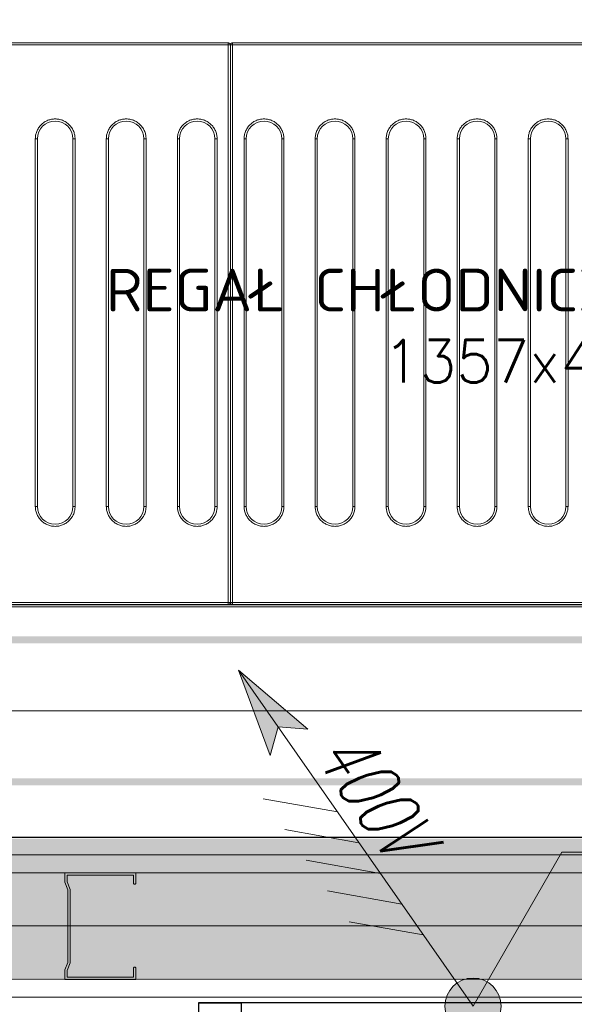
# Model space of a CAD drawing. Header units: millimetres. Extents: x -13532 to 2392, y -5241 to 5322.
# Tile 171 of 256: x -11337 to -11298, y 2017 to 2086. Entities that reach past the tile are written whole.
import ezdxf

# ---------------------------------------------------------------- set-up
doc = ezdxf.new("R2010")
doc.units = ezdxf.units.MM
doc.layers.get('0').update_dxf_attribs({"lineweight": 9, "true_color": 0x939393})
doc.layers.get('Defpoints').update_dxf_attribs({"true_color": 0xdae6d4})
for name, color, linetype, lineweight, true_color in [('a___wymiary', 7, 'Continuous', 5, 0x666666), ('batting - AGP1', 7, 'Continuous', 5, 0xadadad), ('EI15151515', 7, 'Continuous', 5, 0xf97533), ('Komory', 7, 'Continuous', 9, 0xcfcfcf), ('Meble - AGP1', 7, 'Continuous', 15, 0x999999), ('MEBLE PKN', 7, 'Continuous', 9, 0xa0a0a0), ('profil - AGP1', 7, 'Continuous', 5, 0x3f3f3f), ('Regały', 7, 'Continuous', 9, 0xcfcfcf), ('WYMIARY - AGP1', 7, 'Continuous', 5, 0x716d5a)]:
    doc.layers.add(name, color=color, linetype=linetype, lineweight=lineweight, true_color=true_color)
doc.layers.add('cz-gr', color=122, linetype='Continuous', lineweight=30)
doc.layers.add('GK - ŚRODEK - AGP1', color=32, linetype='Continuous', lineweight=5)
doc.styles.add('ARIAL NARROW', font='ARIALN.TTF', dxfattribs={"width": 0.9})
doc.styles.add('cebart', font='simplex.shx', dxfattribs={"width": 0.7, "oblique": 15, "height": 10})
doc.styles.add('RomanS', font='simplex.shx')
doc.linetypes.add('BATTING', pattern='A,0.0001,-0.1,[134,ltypeshp.shx,S=0.1,R=0,X=-0.1,Y=0],-0.2,[134,ltypeshp.shx,S=0.1,R=180,X=0.1,Y=0],-0.1', length=0.4001)
doc.dimstyles.new('wymiary agp1', dxfattribs={"dimtxt": 15, "dimasz": 5, "dimexe": 5, "dimexo": 5, "dimgap": 1.8, "dimtad": 1, "dimdec": 3, "dimrnd": 0.5, "dimdsep": 46, "dimtxsty": 'ARIAL NARROW', "dimblk": 'znacznik', "dimcen": 1.5, "dimse1": 1, "dimse2": 1, "dimclrd": 256, "dimclre": 256, "dimazin": 0, "dimtfac": 1, "dimtdec": 3, "dimtmove": 1, "dimatfit": 3, "dimldrblk": 'znacznik', "dimfxl": 1000, "dimfxlon": 1, "dimlwd": -1, "dimarcsym": 0})

# ---------------------------------------------------------------- blocks, each defined once
blk = doc.blocks.new('Podstawa pod piece')
at = {"linetype": 'Continuous', "lineweight": 25}
for points in [[(0, -82), (88, -82), (88, 0), (0, 0), (0, -82)], [(0, 0), (3, 0), (3, -3), (0, -3)]]:
    blk.add_lwpolyline(points, dxfattribs=at)
blk = doc.blocks.new('K-400')
at = {"layer": 'Meble - AGP1'}
h = blk.add_hatch(color=256, dxfattribs=at)
h.paths.add_polyline_path([(34.29, 29.72), (40.76, 40.76), (33.87, 33.87)])
h.paths.add_polyline_path([(40.76, 40.76), (29.72, 34.29), (33.87, 33.87)])
blk.add_hatch(color=256, dxfattribs=at).paths.add_polyline_path([(3.96, 0, 1), (-3.96, 0, 1)])
for p, q in [((0, 0), (40.76, 40.76)), ((40.76, 40.76), (29.72, 34.29)), ((40.76, 40.76), (34.29, 29.72)), ((23.56, 34.17), (23.56, 23.56)), ((29.72, 34.29), (33.87, 33.87)), ((34.29, 29.72), (33.87, 33.87)), ((19.83, 30.44), (19.83, 19.83)), ((16.11, 26.71), (16.11, 16.11)), ((12.38, 22.99), (12.38, 12.38)), ((8.65, 19.26), (8.65, 8.65))]:
    blk.add_line(p, q, dxfattribs=at)
blk.add_circle((0, 0), 3.96, dxfattribs=at)
at = {"layer": 'Meble - AGP1', "style": 'cebart', "oblique": 15, "width": 0.7}
blk.add_text('400V', height=8, rotation=225, dxfattribs=at).set_placement((30.91, 28.38))
blk = doc.blocks.new('*U329')
at = {"layer": 'Meble - AGP1'}
blk.add_lwpolyline([(19.313, -0.25), (25.566, 10.579), (46.731, 10.579)], dxfattribs=at)
at = {"layer": 'Meble - AGP1', "xscale": 0.4999999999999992, "yscale": 0.4999999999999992, "zscale": 0.4999999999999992, "rotation": 79.91980827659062}
blk.add_blockref('K-400', (19.313, -0.25), dxfattribs=at)
at = {"layer": 'Meble - AGP1'}
blk.add_blockref('Podstawa pod piece', (0, 0), dxfattribs=at)
blk = doc.blocks.new('*U385')
at = {"const_width": 0.5}
blk.add_lwpolyline([(140, 190), (140, 200), (200, 200), (200, 0), (0, 0), (0, 200), (60, 200), (60, 190), (10, 190), (10, 10), (190, 10), (190, 190)], close=True, dxfattribs=at)
at = {"layer": 'batting - AGP1', "linetype": 'BATTING', "ltscale": 11}
blk.add_lwpolyline([(60, 195), (5, 195), (5, 5), (195, 5), (195, 195), (140, 195)], dxfattribs=at)
blk = doc.blocks.new('*U387')
at = {"layer": 'Meble - AGP1', "lineweight": 15}
for p, q in [((42.983, -0.515), (3.583, -0.515)), ((42.983, -0.665), (3.583, -0.665)), ((42.983, -0.518), (42.983, -0.515)), ((42.983, -0.665), (42.983, -0.518)), ((43.133, -0.665), (42.983, -0.665)), ((42.983, -39.865), (42.983, -0.665)), ((43.133, -39.865), (43.133, -0.665)), ((43.283, -0.665), (43.133, -0.665)), ((72.683, -0.515), (43.283, -0.515)), ((43.283, -0.515), (43.283, -0.518)), ((43.283, -0.518), (43.283, -0.665)), ((72.683, -0.665), (43.283, -0.665)), ((43.283, -0.665), (43.283, -39.865)), ((29.403, -33.115), (29.403, -7.265)), ((29.403, -7.265), (29.553, -7.265)), ((29.553, -33.115), (29.553, -7.265)), ((32.053, -7.265), (32.053, -33.115)), ((32.053, -7.265), (32.203, -7.265)), ((32.203, -7.265), (32.203, -33.115)), ((34.403, -33.115), (34.403, -7.265)), ((34.403, -7.265), (34.553, -7.265)), ((34.553, -33.115), (34.553, -7.265)), ((37.053, -7.265), (37.053, -33.115)), ((37.053, -7.265), (37.203, -7.265)), ((37.203, -7.265), (37.203, -33.115)), ((39.403, -33.115), (39.403, -7.265)), ((39.403, -7.265), (39.553, -7.265)), ((39.553, -33.115), (39.553, -7.265)), ((42.053, -7.265), (42.053, -33.115)), ((42.053, -7.265), (42.203, -7.265)), ((42.203, -7.265), (42.203, -33.115)), ((44.103, -33.115), (44.103, -7.265)), ((44.103, -7.265), (44.253, -7.265)), ((44.253, -33.115), (44.253, -7.265)), ((46.753, -7.265), (46.753, -33.115)), ((46.753, -7.265), (46.903, -7.265)), ((46.903, -7.265), (46.903, -33.115)), ((49.103, -33.115), (49.103, -7.265)), ((49.103, -7.265), (49.253, -7.265)), ((49.253, -33.115), (49.253, -7.265)), ((51.753, -7.265), (51.753, -33.115)), ((51.753, -7.265), (51.903, -7.265)), ((51.903, -7.265), (51.903, -33.115)), ((54.103, -33.115), (54.103, -7.265)), ((54.103, -7.265), (54.253, -7.265)), ((54.253, -33.115), (54.253, -7.265)), ((56.753, -7.265), (56.753, -33.115)), ((56.753, -7.265), (56.903, -7.265)), ((56.903, -7.265), (56.903, -33.115)), ((59.103, -33.115), (59.103, -7.265)), ((59.103, -7.265), (59.253, -7.265)), ((59.253, -33.115), (59.253, -7.265)), ((61.753, -7.265), (61.753, -33.115)), ((61.753, -7.265), (61.903, -7.265)), ((61.903, -7.265), (61.903, -33.115)), ((64.103, -33.115), (64.103, -7.265)), ((64.103, -7.265), (64.253, -7.265)), ((64.253, -33.115), (64.253, -7.265)), ((66.753, -7.265), (66.753, -33.115)), ((66.753, -7.265), (66.903, -7.265)), ((66.903, -7.265), (66.903, -33.115)), ((29.403, -33.115), (29.553, -33.115)), ((32.203, -33.115), (32.053, -33.115)), ((34.403, -33.115), (34.553, -33.115)), ((37.203, -33.115), (37.053, -33.115)), ((39.403, -33.115), (39.553, -33.115)), ((42.203, -33.115), (42.053, -33.115)), ((44.103, -33.115), (44.253, -33.115)), ((46.903, -33.115), (46.753, -33.115)), ((49.103, -33.115), (49.253, -33.115)), ((51.903, -33.115), (51.753, -33.115)), ((54.103, -33.115), (54.253, -33.115)), ((56.903, -33.115), (56.753, -33.115)), ((59.103, -33.115), (59.253, -33.115)), ((61.903, -33.115), (61.753, -33.115)), ((64.103, -33.115), (64.253, -33.115)), ((66.903, -33.115), (66.753, -33.115)), ((3.583, -39.865), (42.983, -39.865)), ((3.583, -40.015), (42.983, -40.015)), ((131.283, -40.025), (4.383, -40.025)), ((42.983, -39.865), (42.983, -39.971)), ((42.983, -39.865), (43.133, -39.865)), ((42.983, -39.971), (42.983, -40.015)), ((43.133, -39.865), (43.283, -39.865)), ((43.283, -39.865), (72.683, -39.865)), ((43.283, -39.971), (43.283, -39.865)), ((43.283, -40.015), (43.283, -39.971)), ((43.283, -40.015), (72.683, -40.015)), ((131.283, -40.175), (4.383, -40.175))]:
    blk.add_line(p, q, dxfattribs=at)
for centre, radius, start, end in [((30.803, -7.265), 1.25, 0, 180), ((35.803, -7.265), 1.25, 0, 180), ((40.803, -7.265), 1.25, 0, 180), ((45.503, -7.265), 1.25, 0, 180), ((50.503, -7.265), 1.25, 0, 180), ((55.503, -7.265), 1.25, 0, 180), ((60.503, -7.265), 1.25, 0, 180), ((65.503, -7.265), 1.25, 0, 180), ((30.803, -33.115), 1.25, 180, 0), ((35.803, -33.115), 1.25, 180, 0), ((40.803, -33.115), 1.25, 180, 0), ((45.503, -33.115), 1.25, 180, 0), ((50.503, -33.115), 1.25, 180, 0), ((55.503, -33.115), 1.25, 180, 0), ((60.503, -33.115), 1.25, 180, 0), ((65.503, -33.115), 1.25, 180, 0), ((42.983, -39.865), 0.15, 270, 0), ((43.283, -39.865), 0.15, 180, 270)]:
    blk.add_arc(centre, radius, start, end, dxfattribs=at)
for points, knots in [([(43.133, -0.667), (43.131, -0.648), (43.128, -0.61), (43.1, -0.57), (43.07, -0.545), (43.043, -0.53), (43.014, -0.521), (42.993, -0.519), (42.983, -0.518)], [0, 0, 0, 0, 0.238262, 0.485424, 0.612031, 0.739977, 0.869231, 1, 1, 1, 1]), ([(43.283, -0.518), (43.273, -0.519), (43.253, -0.521), (43.223, -0.53), (43.197, -0.545), (43.167, -0.57), (43.139, -0.61), (43.135, -0.648), (43.133, -0.667)], [0, 0, 0, 0, 0.1307696, 0.2600246, 0.3879723, 0.5145698, 0.761734, 1, 1, 1, 1]), ([(29.403, -7.265), (29.408, -7.18), (29.417, -7.004), (29.495, -6.743), (29.624, -6.492), (29.806, -6.268), (30.03, -6.086), (30.281, -5.956), (30.542, -5.881), (30.803, -5.857), (31.064, -5.881), (31.325, -5.956), (31.576, -6.086), (31.8, -6.268), (31.982, -6.492), (32.111, -6.743), (32.189, -7.004), (32.199, -7.18), (32.203, -7.265)], [0, 0, 0, 0, 0.058258, 0.120006, 0.18432, 0.25, 0.31568, 0.379994, 0.441742, 0.5, 0.558258, 0.620006, 0.68432, 0.75, 0.81568, 0.879994, 0.941742, 1, 1, 1, 1]), ([(34.403, -7.265), (34.408, -7.18), (34.417, -7.004), (34.495, -6.743), (34.624, -6.492), (34.806, -6.268), (35.03, -6.086), (35.281, -5.956), (35.542, -5.881), (35.803, -5.857), (36.064, -5.881), (36.325, -5.956), (36.576, -6.086), (36.8, -6.268), (36.982, -6.492), (37.111, -6.743), (37.189, -7.004), (37.199, -7.18), (37.203, -7.265)], [0, 0, 0, 0, 0.058258, 0.120006, 0.18432, 0.25, 0.31568, 0.379994, 0.441742, 0.5, 0.558258, 0.620006, 0.68432, 0.75, 0.81568, 0.879994, 0.941742, 1, 1, 1, 1]), ([(39.403, -7.265), (39.408, -7.18), (39.417, -7.004), (39.495, -6.743), (39.624, -6.492), (39.806, -6.268), (40.03, -6.086), (40.281, -5.956), (40.542, -5.881), (40.803, -5.857), (41.064, -5.881), (41.325, -5.956), (41.576, -6.086), (41.8, -6.268), (41.982, -6.492), (42.111, -6.743), (42.189, -7.004), (42.199, -7.18), (42.203, -7.265)], [0, 0, 0, 0, 0.058258, 0.120006, 0.18432, 0.25, 0.31568, 0.379994, 0.441742, 0.5, 0.558258, 0.620005, 0.68432, 0.75, 0.81568, 0.879994, 0.941742, 1, 1, 1, 1]), ([(44.103, -7.265), (44.108, -7.18), (44.117, -7.004), (44.195, -6.743), (44.324, -6.492), (44.506, -6.268), (44.73, -6.086), (44.981, -5.956), (45.242, -5.881), (45.503, -5.857), (45.764, -5.881), (46.025, -5.956), (46.276, -6.086), (46.5, -6.268), (46.682, -6.492), (46.811, -6.743), (46.889, -7.004), (46.899, -7.18), (46.903, -7.265)], [0, 0, 0, 0, 0.058258, 0.120006, 0.18432, 0.25, 0.31568, 0.379995, 0.441742, 0.5, 0.558258, 0.620006, 0.68432, 0.75, 0.81568, 0.879994, 0.941742, 1, 1, 1, 1]), ([(49.103, -7.265), (49.108, -7.18), (49.117, -7.004), (49.195, -6.743), (49.324, -6.492), (49.506, -6.268), (49.73, -6.086), (49.981, -5.956), (50.242, -5.881), (50.503, -5.857), (50.764, -5.881), (51.025, -5.956), (51.276, -6.086), (51.5, -6.268), (51.682, -6.492), (51.811, -6.743), (51.889, -7.004), (51.899, -7.18), (51.903, -7.265)], [0, 0, 0, 0, 0.058258, 0.120006, 0.18432, 0.25, 0.31568, 0.379994, 0.441742, 0.5, 0.558258, 0.620005, 0.68432, 0.75, 0.81568, 0.879994, 0.941742, 1, 1, 1, 1]), ([(54.103, -7.265), (54.108, -7.18), (54.117, -7.004), (54.195, -6.743), (54.324, -6.492), (54.506, -6.268), (54.73, -6.086), (54.981, -5.956), (55.242, -5.881), (55.503, -5.857), (55.764, -5.881), (56.025, -5.956), (56.276, -6.086), (56.5, -6.268), (56.682, -6.492), (56.811, -6.743), (56.889, -7.004), (56.899, -7.18), (56.903, -7.265)], [0, 0, 0, 0, 0.058258, 0.120006, 0.18432, 0.25, 0.31568, 0.379994, 0.441742, 0.5, 0.558258, 0.620006, 0.68432, 0.75, 0.81568, 0.879994, 0.941742, 1, 1, 1, 1]), ([(59.103, -7.265), (59.108, -7.18), (59.117, -7.004), (59.195, -6.743), (59.324, -6.492), (59.506, -6.268), (59.73, -6.086), (59.981, -5.956), (60.242, -5.881), (60.503, -5.857), (60.764, -5.881), (61.025, -5.956), (61.276, -6.086), (61.5, -6.268), (61.682, -6.492), (61.811, -6.743), (61.889, -7.004), (61.899, -7.18), (61.903, -7.265)], [0, 0, 0, 0, 0.058258, 0.120006, 0.18432, 0.25, 0.31568, 0.379995, 0.441742, 0.5, 0.558258, 0.620005, 0.68432, 0.75, 0.81568, 0.879994, 0.941742, 1, 1, 1, 1]), ([(64.103, -7.265), (64.108, -7.18), (64.117, -7.004), (64.195, -6.743), (64.324, -6.492), (64.506, -6.268), (64.73, -6.086), (64.981, -5.956), (65.242, -5.881), (65.503, -5.857), (65.764, -5.881), (66.025, -5.956), (66.276, -6.086), (66.5, -6.268), (66.682, -6.492), (66.811, -6.743), (66.889, -7.004), (66.899, -7.18), (66.903, -7.265)], [0, 0, 0, 0, 0.058258, 0.120006, 0.184321, 0.25, 0.31568, 0.379995, 0.441741, 0.5, 0.558258, 0.620006, 0.68432, 0.75, 0.815679, 0.879994, 0.941742, 1, 1, 1, 1]), ([(32.203, -33.115), (32.199, -33.2), (32.189, -33.376), (32.111, -33.637), (31.982, -33.888), (31.8, -34.112), (31.576, -34.294), (31.325, -34.424), (31.064, -34.499), (30.803, -34.523), (30.542, -34.499), (30.281, -34.424), (30.03, -34.294), (29.806, -34.112), (29.624, -33.888), (29.495, -33.637), (29.417, -33.376), (29.408, -33.2), (29.403, -33.115)], [0, 0, 0, 0, 0.058258, 0.1200055, 0.1843203, 0.2500001, 0.3156796, 0.3799944, 0.441742, 0.5000001, 0.5582579, 0.6200055, 0.6843203, 0.7499998, 0.8156796, 0.8799944, 0.941742, 1, 1, 1, 1]), ([(37.203, -33.115), (37.199, -33.2), (37.189, -33.376), (37.111, -33.637), (36.982, -33.888), (36.8, -34.112), (36.576, -34.294), (36.325, -34.424), (36.064, -34.499), (35.803, -34.523), (35.542, -34.499), (35.281, -34.424), (35.03, -34.294), (34.806, -34.112), (34.624, -33.888), (34.495, -33.637), (34.417, -33.376), (34.408, -33.2), (34.403, -33.115)], [0, 0, 0, 0, 0.058258, 0.1200055, 0.1843201, 0.2499999, 0.3156797, 0.3799945, 0.4417421, 0.4999999, 0.558258, 0.6200056, 0.6843204, 0.7499999, 0.8156796, 0.8799944, 0.941742, 1, 1, 1, 1]), ([(42.203, -33.115), (42.199, -33.2), (42.189, -33.376), (42.111, -33.637), (41.982, -33.888), (41.8, -34.112), (41.576, -34.294), (41.325, -34.424), (41.064, -34.499), (40.803, -34.523), (40.542, -34.499), (40.281, -34.424), (40.03, -34.294), (39.806, -34.112), (39.624, -33.888), (39.495, -33.637), (39.417, -33.376), (39.408, -33.2), (39.403, -33.115)], [0, 0, 0, 0, 0.058258, 0.120005, 0.18432, 0.25, 0.315679, 0.379995, 0.441742, 0.5, 0.558258, 0.620006, 0.68432, 0.75, 0.81568, 0.879994, 0.941742, 1, 1, 1, 1]), ([(46.903, -33.115), (46.899, -33.2), (46.889, -33.376), (46.811, -33.637), (46.682, -33.888), (46.5, -34.112), (46.276, -34.294), (46.025, -34.424), (45.764, -34.499), (45.503, -34.523), (45.242, -34.499), (44.981, -34.424), (44.73, -34.294), (44.506, -34.112), (44.324, -33.888), (44.195, -33.637), (44.117, -33.376), (44.108, -33.2), (44.103, -33.115)], [0, 0, 0, 0, 0.058258, 0.120006, 0.18432, 0.25, 0.31568, 0.379994, 0.441742, 0.5, 0.558258, 0.620005, 0.684321, 0.75, 0.81568, 0.879995, 0.941742, 1, 1, 1, 1]), ([(51.903, -33.115), (51.899, -33.2), (51.889, -33.376), (51.811, -33.637), (51.682, -33.888), (51.5, -34.112), (51.276, -34.294), (51.025, -34.424), (50.764, -34.499), (50.503, -34.523), (50.242, -34.499), (49.981, -34.424), (49.73, -34.294), (49.506, -34.112), (49.324, -33.888), (49.195, -33.637), (49.117, -33.376), (49.108, -33.2), (49.103, -33.115)], [0, 0, 0, 0, 0.058258, 0.120005, 0.18432, 0.25, 0.315679, 0.379995, 0.441742, 0.5, 0.558258, 0.620006, 0.68432, 0.75, 0.81568, 0.879994, 0.941742, 1, 1, 1, 1]), ([(56.903, -33.115), (56.899, -33.2), (56.889, -33.376), (56.811, -33.637), (56.682, -33.888), (56.5, -34.112), (56.276, -34.294), (56.025, -34.424), (55.764, -34.499), (55.503, -34.523), (55.242, -34.499), (54.981, -34.424), (54.73, -34.294), (54.506, -34.112), (54.324, -33.888), (54.195, -33.637), (54.117, -33.376), (54.108, -33.2), (54.103, -33.115)], [0, 0, 0, 0, 0.058258, 0.120006, 0.18432, 0.25, 0.31568, 0.379994, 0.441742, 0.5, 0.558258, 0.620006, 0.68432, 0.75, 0.81568, 0.879994, 0.941742, 1, 1, 1, 1]), ([(61.903, -33.115), (61.899, -33.2), (61.889, -33.376), (61.811, -33.637), (61.682, -33.888), (61.5, -34.112), (61.276, -34.294), (61.025, -34.424), (60.764, -34.499), (60.503, -34.523), (60.242, -34.499), (59.981, -34.424), (59.73, -34.294), (59.506, -34.112), (59.324, -33.888), (59.195, -33.637), (59.117, -33.376), (59.108, -33.2), (59.103, -33.115)], [0, 0, 0, 0, 0.058258, 0.120005, 0.18432, 0.25, 0.315679, 0.379995, 0.441742, 0.5, 0.558258, 0.620005, 0.68432, 0.75, 0.81568, 0.879994, 0.941742, 1, 1, 1, 1]), ([(66.903, -33.115), (66.899, -33.2), (66.889, -33.376), (66.811, -33.637), (66.682, -33.888), (66.5, -34.112), (66.276, -34.294), (66.025, -34.424), (65.764, -34.499), (65.503, -34.523), (65.242, -34.499), (64.981, -34.424), (64.73, -34.294), (64.506, -34.112), (64.324, -33.888), (64.195, -33.637), (64.117, -33.376), (64.108, -33.2), (64.103, -33.115)], [0, 0, 0, 0, 0.058258, 0.120005, 0.184321, 0.25, 0.31568, 0.379994, 0.441742, 0.5, 0.558259, 0.620005, 0.68432, 0.75, 0.815679, 0.879995, 0.941742, 1, 1, 1, 1])]:
    blk.add_open_spline(points, degree=3, knots=knots, dxfattribs=at)
at = {"layer": 'Meble - AGP1', "insert": (67.85, -20.4), "char_height": 3, "width": 135.7, "attachment_point": 5, "style": 'RomanS'}
blk.add_mtext('REGAŁ CHŁODNICZY MAGAZYNOWY\\P1357x408mm', dxfattribs=at)
blk = doc.blocks.new('znacznik')
at = {"layer": 'a___wymiary'}
for p, q in [((0, 1.394), (0, -1.394)), ((1.394, 0), (-1.394, 0))]:
    blk.add_line(p, q, dxfattribs=at)
at = {"layer": 'a___wymiary', "const_width": 0.2}
blk.add_lwpolyline([(0.876, 0.876), (-0.876, -0.876)], dxfattribs=at)
blk = doc.blocks.new('*D554')
at = {"layer": 'Defpoints', "color": 0}
for p in [(-11175.234, 2090.813), (-11175.234, 2048.304), (-11453.605, 2030.286)]:
    blk.add_point(p, dxfattribs=at)
at = {"layer": 'WYMIARY - AGP1'}
blk.add_line((-11448.605, 2090.813), (-11180.234, 2090.813), dxfattribs=at)
at = {"layer": 'WYMIARY - AGP1', "xscale": 5, "yscale": 5, "zscale": 5, "rotation": 180}
blk.add_blockref('znacznik', (-11453.605, 2090.813), dxfattribs=at)
at = {"layer": 'WYMIARY - AGP1', "xscale": 5, "yscale": 5, "zscale": 5}
blk.add_blockref('znacznik', (-11175.234, 2090.813), dxfattribs=at)
at = {"layer": 'WYMIARY - AGP1', "color": 18, "true_color": 0x000000, "insert": (-11314.42, 2100.272), "char_height": 15, "attachment_point": 5, "style": 'ARIAL NARROW'}
blk.add_mtext('278.5', dxfattribs=at)

msp = doc.modelspace()

# ---------------------------------------------------------------- linework, layer by layer
at = {"layer": 'batting - AGP1', "linetype": 'BATTING', "ltscale": 8}
msp.add_lwpolyline([(-10491.3756, 2022.7417), (-11398.2382, 2022.7289)], dxfattribs=at)
at = {"layer": 'cz-gr'}
msp.add_line((-11399.8549, 2028.9661), (-11175.2342, 2028.9661), dxfattribs=at)
at = {"layer": 'EI15151515', "lineweight": 40, "ltscale": 10, "const_width": 9.8}
msp.add_lwpolyline([(-11122.6214, 2427.8545), (-11170.2342, 2427.8545), (-11170.2342, 2023.9661), (-11398.6049, 2023.9661)], dxfattribs=at)
at = {"layer": 'GK - ŚRODEK - AGP1'}
for p, q in [((-11398.6049, 2027.7161), (-11173.9842, 2027.7161)), ((-11398.6048, 2026.4693), (-11172.7342, 2026.4661)), ((-10491.0089, 2018.9661), (-11398.605, 2018.9789)), ((-10491.0091, 2017.7161), (-11398.6049, 2017.7161))]:
    msp.add_line(p, q, dxfattribs=at)
at = {"layer": 'profil - AGP1', "ltscale": 5}
msp.add_lwpolyline([(-11333.3194, 2020.1669), (-11333.5194, 2019.6336), (-11333.5194, 2018.9669), (-11328.5194, 2018.9668), (-11328.5194, 2019.7168), (-11328.5194, 2019.7871), (-11328.5676, 2019.8371), (-11328.6378, 2019.8371), (-11328.6861, 2019.7871), (-11328.6861, 2019.7168), (-11328.6861, 2019.1335), (-11333.3527, 2019.1336), (-11333.3527, 2019.6034), (-11333.1527, 2020.1367), (-11333.1527, 2025.2971), (-11333.3526, 2025.8305), (-11333.3526, 2026.3002), (-11328.686, 2026.3002), (-11328.686, 2025.7168), (-11328.6397, 2025.6589), (-11328.5656, 2025.6589), (-11328.5193, 2025.7168), (-11328.5193, 2026.4668), (-11333.5193, 2026.4669), (-11333.5193, 2025.8002), (-11333.3193, 2025.2669)], close=True, dxfattribs=at)

# ---------------------------------------------------------------- block references
at = {"layer": 'Komory', "xscale": -1, "rotation": 89.99999999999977}
msp.add_blockref('*U385', (-11177.2342, 2232.8545), dxfattribs=at)
at = {"layer": 'MEBLE PKN'}
msp.add_blockref('*U329', (-11324.1046, 2017.3306), dxfattribs=at)
at = {"layer": 'Regały', "linetype": 'Continuous', "lineweight": 5}
msp.add_blockref('*U387', (-11365.0065, 2085.343), dxfattribs=at)

# ---------------------------------------------------------------- dimensions: what is measured, and where the dimension line sits
at = {"layer": 'WYMIARY - AGP1'}
dim = msp.add_linear_dim(base=(-11175.2342, 2090.8133), p1=(-11453.6049, 2030.2863), p2=(-11175.2342, 2048.3039), dimstyle='wymiary agp1', override={"dimclrd": 256, "dimclre": 256}, dxfattribs=at)
dim.commit()
dim.dimension.update_dxf_attribs({"geometry": '*D554', "text_midpoint": (-11314.4196, 2100.2719)})

doc.saveas('drawing.dxf')
